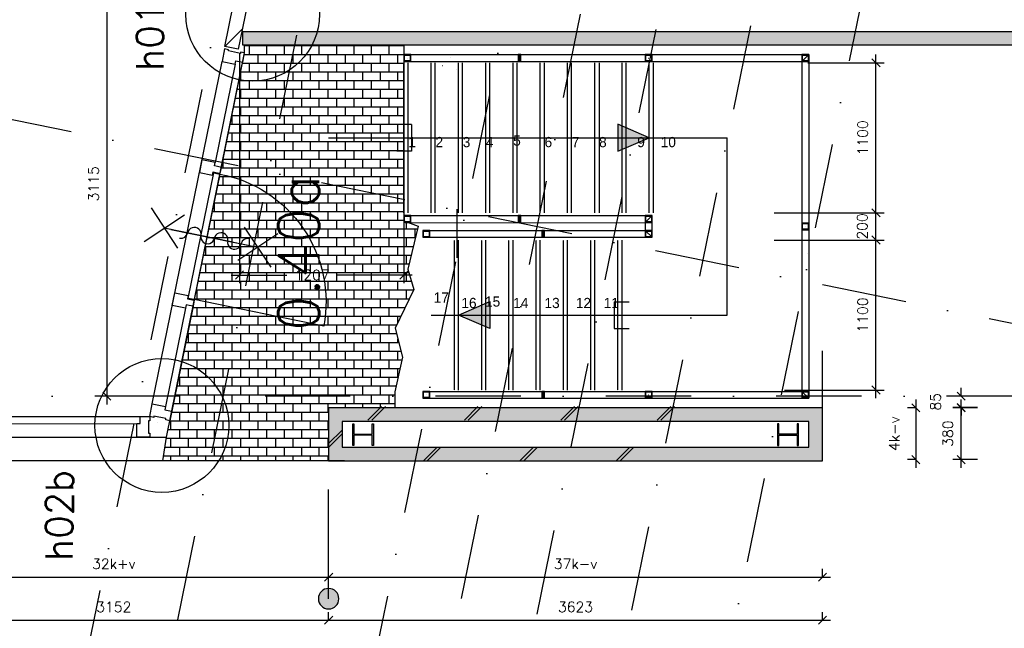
# Model space of a CAD drawing. Extents: x -33344 to 2055880, y -64816 to 121260.
# Tile 8 of 132: x 15018 to 22242, y -2225 to 2238. Entities that reach past the tile are written whole.
import ezdxf
from ezdxf.enums import TextEntityAlignment as Align

# ---------------------------------------------------------------- set-up
doc = ezdxf.new("R2010")
doc.units = 0
doc.header["$LTSCALE"] = 50
doc.header["$MEASUREMENT"] = 0
doc.header["$PDMODE"] = 3
doc.header["$PDSIZE"] = 0.1
doc.linetypes.add('DASHED', pattern=[0.75, 0.5, -0.25])
doc.linetypes.add('STRAM_0WT$1$DASHDOT', pattern=[25, 12.5, -6.25, 0, -6.25])
doc.layers.get('0').update_dxf_attribs({"linetype": 'CONTINUOUS'})
doc.layers.get('DEFPOINTS').update_dxf_attribs({"linetype": 'CONTINUOUS'})
for name, color, linetype in [('_DETAILNUMMERS', 4, 'CONTINUOUS'), ('_DETAILNUMMERSTEKST', 4, 'CONTINUOUS'), ('A--A28--_F-2--', 7, 'CONTINUOUS'), ('A--L21A2_ISOLATIE', 1, 'CONTINUOUS'), ('A--L21A3_BUITENWAND', 3, 'CONTINUOUS'), ('A--L24--', 7, 'CONTINUOUS'), ('A--L28--', 7, 'CONTINUOUS'), ('A--L28--_F-2--', 7, 'CONTINUOUS'), ('A--L31--', 2, 'CONTINUOUS'), ('A--L31--_F123-', 7, 'CONTINUOUS'), ('A--L65--', 7, 'CONTINUOUS'), ('A--L65--_F-23-', 7, 'CONTINUOUS'), ('A--L65--_F123-', 7, 'CONTINUOUS'), ('A--M$1A-_F123-', 1, 'CONTINUOUS'), ('A--M1$A-_F123-', 1, 'CONTINUOUS'), ('A--T$1A-_F123-_RN', 4, 'CONTINUOUS'), ('A--T01A-50_TEKST_0_25MM', 2, 'CONTINUOUS'), ('NIEUWE_INDELING', 2, 'CONTINUOUS'), ('STRAM_0WT$0$A--L$7A-_STRA0', 1, 'STRAM_0WT$1$DASHDOT'), ('STRAM_0WT$1$A--T$7A8-_STRA', 8, 'STRAM_0WT$1$DASHDOT'), ('VLUCHTTRAPD', 1, 'CONTINUOUS'), ('X--LR---_CP', 7, 'CONTINUOUS'), ('XREF', 7, 'CONTINUOUS')]:
    doc.layers.add(name, color=color, linetype=linetype)
doc.styles.add('ALFA-0_25', font='ROMANS')
doc.styles.add('HIEMSTRA', font='romans.shx')
doc.styles.add('THESANS', font='tsacorbd.ttf')
doc.dimstyles.new('1OP2', dxfattribs={"dimscale": 30, "dimtxt": 2.5, "dimasz": 2, "dimexe": 2, "dimexo": 0, "dimgap": 2, "dimtad": 1, "dimdec": 0, "dimzin": 0, "dimtxsty": 'HIEMSTRA', "dimblk1": 'OBLIQUE', "dimblk2": 'OBLIQUE', "dimsah": 1, "dimcen": -3, "dimdle": 2, "dimclrd": 2, "dimclre": 2, "dimclrt": 3, "dimazin": 3, "dimtfac": 1, "dimtdec": 0, "dimtofl": 0, "dimtmove": 0, "dimatfit": 3, "dimtvp": 0.833333, "dimtolj": 1, "dimtzin": 0})
doc.dimstyles.new('STANDARD$0', dxfattribs={"dimscale": 30, "dimtxt": 2.5, "dimasz": 2, "dimexe": 2, "dimexo": 0, "dimgap": 2, "dimtad": 1, "dimdec": 0, "dimzin": 0, "dimtxsty": 'ALFA-0_25', "dimblk1": 'OBLIQUE', "dimblk2": 'OBLIQUE', "dimsah": 1, "dimcen": -3, "dimdle": 2, "dimclrd": 1, "dimclre": 1, "dimclrt": 2, "dimazin": 3, "dimtfac": 0.666667, "dimtofl": 0, "dimtmove": 0, "dimatfit": 3, "dimtvp": 0.833333, "dimtolj": 1, "dimtzin": 0})

# ---------------------------------------------------------------- blocks, each defined once
blk = doc.blocks.new('STRAM_0WT')
at = {"layer": 'STRAM_0WT$0$A--L$7A-_STRA0'}
for p, q in [((-35527.847, 66718.097), (-57057.909, -38976.081)), ((-47754.974, 12905.719), (-58003.336, -37404.971)), ((-47201.343, 12792.944), (-57719.326, -38841.349)), ((-55158.941, -20761.096), (-58797.19, -38621.786)), ((-50424.986, -32826.613), (-70157.049, -28807.162)), ((-46924.986, -32769.618), (-70522.993, -32769.618))]:
    blk.add_line(p, q, dxfattribs=at)
at = {"layer": 'STRAM_0WT$1$A--T$7A8-_STRA', "color": 8}
for p, q in [((-50281.514, 13578.563), (-60661.803, -37379.774)), ((-51334.938, 5401.176), (-60073.364, -37497.015)), ((-47404.652, 4600.571), (-56073.829, -37957.669))]:
    blk.add_line(p, q, dxfattribs=at)
blk = doc.blocks.new('_OBLIQUE')
at = {"color": 0, "linetype": 'BYBLOCK'}
blk.add_line((-0.5, -0.5), (0.5, 0.5), dxfattribs=at)
blk = doc.blocks.new('*D862')
at = {"layer": 'A--M$1A-_F123-', "color": 1, "linetype": 'CONTINUOUS'}
for p, q in [((21300.3, 562.1), (21300.3, 882.2)), ((20554.1, 822.2), (21360.3, 822.2)), ((20554.1, 622.1), (21360.3, 622.1))]:
    blk.add_line(p, q, dxfattribs=at)
at = {"layer": 'DEFPOINTS', "color": 0, "linetype": 'CONTINUOUS'}
for p in [(20554.1, 822.2), (21300.3, 822.2), (20554.1, 622.1)]:
    blk.add_point(p, dxfattribs=at)
at = {"layer": 'A--M$1A-_F123-', "color": 1, "linetype": 'CONTINUOUS', "xscale": 60, "yscale": 60, "zscale": 60}
for p, rotation in [((21300.3, 822.2), 90), ((21300.3, 622.1), 270)]:
    blk.add_blockref('_OBLIQUE', p, dxfattribs=dict(at, rotation=rotation))
at = {"layer": 'A--M$1A-_F123-', "color": 2, "linetype": 'CONTINUOUS', "insert": (21199.8, 722.2), "char_height": 75, "attachment_point": 5, "rotation": 90, "style": 'ALFA-0_25'}
blk.add_mtext('\\A1;200', dxfattribs=at)
blk = doc.blocks.new('*D863')
at = {"layer": 'A--M$1A-_F123-', "color": 1, "linetype": 'CONTINUOUS'}
for p, q in [((21300.3, 762.2), (21300.3, 1982.2)), ((20800.3, 1922.2), (21360.3, 1922.2)), ((20800.3, 822.2), (21360.3, 822.2))]:
    blk.add_line(p, q, dxfattribs=at)
at = {"layer": 'DEFPOINTS', "color": 0, "linetype": 'CONTINUOUS'}
for p in [(20800.3, 1922.2), (21300.3, 1922.2), (20800.3, 822.2)]:
    blk.add_point(p, dxfattribs=at)
at = {"layer": 'A--M$1A-_F123-', "color": 1, "linetype": 'CONTINUOUS', "xscale": 60, "yscale": 60, "zscale": 60}
for p, rotation in [((21300.3, 1922.2), 90), ((21300.3, 822.2), 270)]:
    blk.add_blockref('_OBLIQUE', p, dxfattribs=dict(at, rotation=rotation))
at = {"layer": 'A--M$1A-_F123-', "color": 2, "linetype": 'CONTINUOUS', "insert": (21202.8, 1372.2), "char_height": 75, "attachment_point": 5, "rotation": 90, "style": 'ALFA-0_25'}
blk.add_mtext('\\A1;1100', dxfattribs=at)
blk = doc.blocks.new('*D864')
at = {"layer": 'A--M$1A-_F123-', "color": 1, "linetype": 'CONTINUOUS'}
for p, q in [((21300.3, -537.8), (21300.3, 682.1)), ((20957.2, 622.1), (21360.3, 622.1)), ((20629.7, -477.8), (21360.3, -477.8))]:
    blk.add_line(p, q, dxfattribs=at)
at = {"layer": 'DEFPOINTS', "color": 0, "linetype": 'CONTINUOUS'}
for p in [(20957.2, 622.1), (21300.3, 622.1), (20629.7, -477.8)]:
    blk.add_point(p, dxfattribs=at)
at = {"layer": 'A--M$1A-_F123-', "color": 1, "linetype": 'CONTINUOUS', "xscale": 60, "yscale": 60, "zscale": 60}
for p, rotation in [((21300.3, 622.1), 90), ((21300.3, -477.8), 270)]:
    blk.add_blockref('_OBLIQUE', p, dxfattribs=dict(at, rotation=rotation))
at = {"layer": 'A--M$1A-_F123-', "color": 2, "linetype": 'CONTINUOUS', "insert": (21202.8, 72.2), "char_height": 75, "attachment_point": 5, "rotation": 90, "style": 'ALFA-0_25'}
blk.add_mtext('\\A1;1100', dxfattribs=at)
blk = doc.blocks.new('*D865')
at = {"layer": 'A--M1$A-_F123-', "color": 1}
for p, q in [((16630.2, 1994.8), (16630.2, 305.7)), ((17837.4, 1372.2), (17837.4, 305.7)), ((16570.2, 365.7), (16977.1, 365.7)), ((17897.4, 365.7), (17350.6, 365.7))]:
    blk.add_line(p, q, dxfattribs=at)
at = {"layer": 'DEFPOINTS', "color": 0}
for p in [(16630.2, 1994.8), (17837.4, 1372.2), (17837.4, 365.7)]:
    blk.add_point(p, dxfattribs=at)
at = {"layer": 'A--M1$A-_F123-', "color": 1, "xscale": 60, "yscale": 60, "zscale": 60, "rotation": 180}
blk.add_blockref('_OBLIQUE', (16630.2, 365.7), dxfattribs=at)
at = {"layer": 'A--M1$A-_F123-', "color": 1, "xscale": 60, "yscale": 60, "zscale": 60}
blk.add_blockref('_OBLIQUE', (17837.4, 365.7), dxfattribs=at)
at = {"layer": 'A--M1$A-_F123-', "color": 2, "insert": (17163.9, 365.7), "char_height": 75, "attachment_point": 5, "style": 'ALFA-0_25'}
blk.add_mtext('\\A1;1207', dxfattribs=at)
blk = doc.blocks.new('*D874')
at = {"layer": 'A--M$1A-_F123-', "color": 1, "linetype": 'CONTINUOUS'}
for p, q in [((14132.7, -1850.2), (14132.7, -1790.2)), ((17284.7, -1850.2), (17284.7, -1790.2)), ((14072.7, -1850.2), (17344.7, -1850.2))]:
    blk.add_line(p, q, dxfattribs=at)
at = {"layer": 'DEFPOINTS', "color": 0, "linetype": 'CONTINUOUS'}
for p in [(14132.7, -1850.2), (17284.7, -1850.2), (17284.7, -1850.2)]:
    blk.add_point(p, dxfattribs=at)
at = {"layer": 'A--M$1A-_F123-', "color": 1, "linetype": 'CONTINUOUS', "xscale": 60, "yscale": 60, "zscale": 60, "rotation": 180}
blk.add_blockref('_OBLIQUE', (14132.7, -1850.2), dxfattribs=at)
at = {"layer": 'A--M$1A-_F123-', "color": 1, "linetype": 'CONTINUOUS', "xscale": 60, "yscale": 60, "zscale": 60}
blk.add_blockref('_OBLIQUE', (17284.7, -1850.2), dxfattribs=at)
at = {"layer": 'A--M$1A-_F123-', "color": 2, "linetype": 'CONTINUOUS', "insert": (15708.7, -1752.7), "char_height": 75, "attachment_point": 5, "style": 'ALFA-0_25'}
blk.add_mtext('\\A1;32k+v', dxfattribs=at)
blk = doc.blocks.new('*D875')
at = {"layer": 'A--M$1A-_F123-', "color": 1, "linetype": 'CONTINUOUS'}
for p, q in [((21592.8, -547.8), (21592.8, -1047.8)), ((21592.8, -607.8), (21532.8, -607.8)), ((21592.8, -987.8), (21532.8, -987.8))]:
    blk.add_line(p, q, dxfattribs=at)
at = {"layer": 'DEFPOINTS', "color": 0, "linetype": 'CONTINUOUS'}
for p in [(21592.8, -607.8), (21592.8, -987.8), (21592.8, -987.8)]:
    blk.add_point(p, dxfattribs=at)
at = {"layer": 'A--M$1A-_F123-', "color": 1, "linetype": 'CONTINUOUS', "xscale": 60, "yscale": 60, "zscale": 60}
for p, rotation in [((21592.8, -607.8), 90), ((21592.8, -987.8), 270)]:
    blk.add_blockref('_OBLIQUE', p, dxfattribs=dict(at, rotation=rotation))
at = {"layer": 'A--M$1A-_F123-', "color": 2, "linetype": 'CONTINUOUS', "insert": (21434.8, -797.8), "char_height": 75, "attachment_point": 5, "rotation": 90, "style": 'ALFA-0_25'}
blk.add_mtext('\\A1;4k-v', dxfattribs=at)
blk = doc.blocks.new('*D876')
at = {"layer": 'A--M$1A-_F123-', "color": 1, "linetype": 'CONTINUOUS'}
for p, q in [((17284.7, -1850.2), (17284.7, -1790.2)), ((20907.7, -1850.2), (20907.7, -1790.2)), ((17224.7, -1850.2), (20967.7, -1850.2))]:
    blk.add_line(p, q, dxfattribs=at)
at = {"layer": 'DEFPOINTS', "color": 0, "linetype": 'CONTINUOUS'}
for p in [(17284.7, -1850.2), (20907.7, -1850.2), (20907.7, -1850.2)]:
    blk.add_point(p, dxfattribs=at)
at = {"layer": 'A--M$1A-_F123-', "color": 1, "linetype": 'CONTINUOUS', "xscale": 60, "yscale": 60, "zscale": 60, "rotation": 180}
blk.add_blockref('_OBLIQUE', (17284.7, -1850.2), dxfattribs=at)
at = {"layer": 'A--M$1A-_F123-', "color": 1, "linetype": 'CONTINUOUS', "xscale": 60, "yscale": 60, "zscale": 60}
blk.add_blockref('_OBLIQUE', (20907.7, -1850.2), dxfattribs=at)
at = {"layer": 'A--M$1A-_F123-', "color": 2, "linetype": 'CONTINUOUS', "insert": (19096.2, -1752.7), "char_height": 75, "attachment_point": 5, "style": 'ALFA-0_25'}
blk.add_mtext('\\A1;37k-v', dxfattribs=at)
blk = doc.blocks.new('*D877')
at = {"layer": 'A--M$1A-_F123-', "color": 1, "linetype": 'CONTINUOUS'}
for p, q in [((21925.3, -1047.8), (21925.3, -547.8)), ((22045, -607.8), (21865.3, -607.8)), ((22045, -987.8), (21865.3, -987.8))]:
    blk.add_line(p, q, dxfattribs=at)
at = {"layer": 'DEFPOINTS', "color": 0, "linetype": 'CONTINUOUS'}
for p in [(21925.3, -607.8), (22045, -607.8), (22045, -987.8)]:
    blk.add_point(p, dxfattribs=at)
at = {"layer": 'A--M$1A-_F123-', "color": 1, "linetype": 'CONTINUOUS', "xscale": 60, "yscale": 60, "zscale": 60}
for p, rotation in [((21925.3, -607.8), 90), ((21925.3, -987.8), 270)]:
    blk.add_blockref('_OBLIQUE', p, dxfattribs=dict(at, rotation=rotation))
at = {"layer": 'A--M$1A-_F123-', "color": 2, "linetype": 'CONTINUOUS', "insert": (21827.8, -797.8), "char_height": 75, "attachment_point": 5, "rotation": 90, "style": 'ALFA-0_25'}
blk.add_mtext('\\A1;380', dxfattribs=at)
blk = doc.blocks.new('*D878')
at = {"layer": 'A--M$1A-_F123-', "color": 1, "linetype": 'CONTINUOUS'}
for p, q in [((21925.3, -522.8), (21925.3, -462.8)), ((22045, -522.8), (21865.3, -522.8)), ((22045, -605.5), (21865.3, -605.5)), ((21925.3, -605.5), (21925.3, -665.5))]:
    blk.add_line(p, q, dxfattribs=at)
at = {"layer": 'DEFPOINTS', "color": 0, "linetype": 'CONTINUOUS'}
for p in [(21925.3, -522.8), (22045, -522.8), (22045, -605.5)]:
    blk.add_point(p, dxfattribs=at)
at = {"layer": 'A--M$1A-_F123-', "color": 1, "linetype": 'CONTINUOUS', "xscale": 60, "yscale": 60, "zscale": 60}
for p, rotation in [((21925.3, -522.8), 270), ((21925.3, -605.5), 90)]:
    blk.add_blockref('_OBLIQUE', p, dxfattribs=dict(at, rotation=rotation))
at = {"layer": 'A--M$1A-_F123-', "color": 2, "linetype": 'CONTINUOUS', "insert": (21737.8, -564.1), "char_height": 75, "attachment_point": 5, "rotation": 90, "style": 'ALFA-0_25'}
blk.add_mtext('\\A1;85', dxfattribs=at)
blk = doc.blocks.new('DETAILNR')
at = {"layer": '_DETAILNUMMERS'}
blk.add_circle((32.9, -23.2), 490.7, dxfattribs=at)
at = {"layer": 'X--LR---_CP'}
blk.add_point((0, 0), dxfattribs=at)
at = {"layer": '_DETAILNUMMERSTEKST', "style": 'ALFA-0_25'}
blk.add_attdef('DETAILNR', text='', height=200, rotation=90, dxfattribs=at).set_placement((-618.4, 223.8), align=Align.RIGHT)
blk = doc.blocks.new('*D883')
at = {"layer": 'A--M$1A-_F123-', "color": 1, "linetype": 'CONTINUOUS'}
for p, q in [((14072.7, -2166.1), (17344.7, -2166.1)), ((14132.7, -2166.1), (14132.7, -2106.1)), ((17284.7, -2166.1), (17284.7, -2106.1))]:
    blk.add_line(p, q, dxfattribs=at)
at = {"layer": 'DEFPOINTS', "color": 0, "linetype": 'CONTINUOUS'}
for p in [(14132.7, -2166.1), (17284.7, -2166.1), (17284.7, -2166.1)]:
    blk.add_point(p, dxfattribs=at)
at = {"layer": 'A--M$1A-_F123-', "color": 1, "linetype": 'CONTINUOUS', "xscale": 60, "yscale": 60, "zscale": 60, "rotation": 180}
blk.add_blockref('_OBLIQUE', (14132.7, -2166.1), dxfattribs=at)
at = {"layer": 'A--M$1A-_F123-', "color": 1, "linetype": 'CONTINUOUS', "xscale": 60, "yscale": 60, "zscale": 60}
blk.add_blockref('_OBLIQUE', (17284.7, -2166.1), dxfattribs=at)
at = {"layer": 'A--M$1A-_F123-', "color": 2, "linetype": 'CONTINUOUS', "insert": (15708.7, -2068.6), "char_height": 75, "attachment_point": 5, "style": 'ALFA-0_25'}
blk.add_mtext('\\A1;3152', dxfattribs=at)
blk = doc.blocks.new('*D884')
at = {"layer": 'A--M$1A-_F123-', "color": 1, "linetype": 'CONTINUOUS'}
for p, q in [((17224.7, -2166.1), (20967.7, -2166.1)), ((17284.7, -2166.1), (17284.7, -2106.1)), ((20907.7, -2166.1), (20907.7, -2106.1))]:
    blk.add_line(p, q, dxfattribs=at)
at = {"layer": 'DEFPOINTS', "color": 0, "linetype": 'CONTINUOUS'}
for p in [(17284.7, -2166.1), (20907.7, -2166.1), (20907.7, -2166.1)]:
    blk.add_point(p, dxfattribs=at)
at = {"layer": 'A--M$1A-_F123-', "color": 1, "linetype": 'CONTINUOUS', "xscale": 60, "yscale": 60, "zscale": 60, "rotation": 180}
blk.add_blockref('_OBLIQUE', (17284.7, -2166.1), dxfattribs=at)
at = {"layer": 'A--M$1A-_F123-', "color": 1, "linetype": 'CONTINUOUS', "xscale": 60, "yscale": 60, "zscale": 60}
blk.add_blockref('_OBLIQUE', (20907.7, -2166.1), dxfattribs=at)
at = {"layer": 'A--M$1A-_F123-', "color": 2, "linetype": 'CONTINUOUS', "insert": (19096.2, -2068.6), "char_height": 75, "attachment_point": 5, "style": 'ALFA-0_25'}
blk.add_mtext('\\A1;3623', dxfattribs=at)
blk = doc.blocks.new('DILATATIEVOEG')
at = {"layer": 'A--L21A3_BUITENWAND', "linetype": 'CONTINUOUS'}
h = blk.add_hatch(color=256, dxfattribs=at)
edge = h.paths.add_edge_path()
edge.add_arc((-800, 0), 75, 0, 360)
blk.add_line((-800, 0), (0, 0), dxfattribs=at)
blk.add_circle((-800, 0), 75, dxfattribs=at)
at = {"layer": 'X--LR---_CP', "linetype": 'CONTINUOUS'}
blk.add_point((0, 0), dxfattribs=at)
blk = doc.blocks.new('*D1000')
at = {"layer": 'A--M$1A-_F123-', "color": 2}
for p, q in [((15657.4, 2651.9), (15657.4, -582.8)), ((16696, 2591.9), (15597.4, 2591.9)), ((15657.4, -522.8), (15597.4, -522.8))]:
    blk.add_line(p, q, dxfattribs=at)
at = {"layer": 'DEFPOINTS', "color": 0}
for p in [(16696, 2591.9), (15657.4, -522.8), (15657.4, -522.8)]:
    blk.add_point(p, dxfattribs=at)
at = {"layer": 'A--M$1A-_F123-', "color": 2, "xscale": 60, "yscale": 60, "zscale": 60}
for p, rotation in [((15657.4, 2591.9), 90), ((15657.4, -522.8), 270)]:
    blk.add_blockref('_OBLIQUE', p, dxfattribs=dict(at, rotation=rotation))
at = {"layer": 'A--M$1A-_F123-', "color": 3, "insert": (15559.9, 1034.6), "char_height": 75, "attachment_point": 5, "rotation": 90, "style": 'HIEMSTRA'}
blk.add_mtext('\\A1;3115', dxfattribs=at)
blk = doc.blocks.new('Q020491-')
at = {"layer": 'A--A28--_F-2--', "linetype": 'CONTINUOUS'}
blk.add_hatch(color=3, dxfattribs=at).paths.add_polyline_path([(80, -76), (-80, -76), (-80, -67), (-3, -67), (-3, 67), (-80, 67), (-80, 76), (80, 76), (80, 67), (3, 67), (3, -67), (80, -67)])
at = {"layer": 'A--L28--_F-2--', "color": 3, "linetype": 'CONTINUOUS'}
blk.add_lwpolyline([(80, -76), (-80, -76), (-80, -67), (-3, -67), (-3, 67), (-80, 67), (-80, 76), (80, 76), (80, 67), (3, 67), (3, -67), (80, -67)], close=True, dxfattribs=at)
at = {"layer": 'X--LR---_CP', "color": 1, "linetype": 'CONTINUOUS'}
for p in [(-3, 0), (0, 0), (3, 0)]:
    blk.add_point(p, dxfattribs=at)
blk = doc.blocks.new('Q021805-')
at = {"layer": 'A--A28--_F-2--', "linetype": 'CONTINUOUS'}
for points in [[(21, 21.1), (21, -20.9), (-21, -20.9), (-25, -24.9), (25, -24.9), (25, 25.1)], [(21, 21.1), (25, 25.1), (-25, 25.1), (-25, -24.9), (-21, -20.9), (-21, 21.1)]]:
    blk.add_hatch(color=3, dxfattribs=at).paths.add_polyline_path(points)
at = {"layer": 'A--L28--_F-2--', "color": 3, "linetype": 'CONTINUOUS'}
for points in [[(21, 21.1), (21, -20.9), (-21, -20.9), (-25, -24.9), (25, -24.9), (25, 25.1), (21, 21.1)], [(21, 21.1), (25, 25.1), (-25, 25.1), (-25, -24.9), (-21, -20.9), (-21, 21.1), (21, 21.1)]]:
    blk.add_lwpolyline(points, dxfattribs=at)
at = {"layer": 'X--LR---_CP', "color": 4, "linetype": 'CONTINUOUS'}
for p in [(-25, 0.1), (0, 0), (25, 0.1)]:
    blk.add_point(p, dxfattribs=at)
blk = doc.blocks.new('A$C766D7820')
at = {"layer": 'A--L31--', "color": 2, "linetype": 'CONTINUOUS'}
blk.add_line((-2657.2, 150.1), (-2657.2, 51.1), dxfattribs=at)
for points in [[(-2752.2, 150.1), (-2657.2, 150.1), (-2657.2, 51.1), (-2682.2, 51.1), (-2682.2, 0.1), (-2752.2, 0.1), (-2752.2, 30.1), (-2743.2, 30.1), (-2743.2, 120.1), (-2752.2, 120.1)], [(-1921.1, 150.1), (-1826.1, 150.1), (-1826.1, 51.1), (-1851.1, 51.1), (-1851.1, 0.1), (-1896.1, 0.1), (-1896.1, 28.5), (-1896.1, 28.5), (-1896.1, 51.1), (-1921.1, 51.1)], [(-831.1, 150.1), (-926.1, 150.1), (-926.1, 51.1), (-901.1, 51.1), (-901.1, 0.1), (-856.1, 0.1), (-856.1, 28.5), (-856.1, 28.5), (-856.1, 51.1), (-831.1, 51.1)], [(0, 150), (-95, 150), (-95, 51), (-70, 51), (-70, 0), (0, 0), (0, 30), (-9, 30), (-9, 120), (0, 120)], [(-906.1, 1.1), (-1846.1, 1.1), (-1846.1, 46.1), (-906.1, 46.1)]]:
    blk.add_lwpolyline(points, close=True, dxfattribs=at)
at = {"layer": 'A--L31--_F123-', "color": 1, "linetype": 'CONTINUOUS'}
for p, q in [((-2657.2, 150.1), (-95, 150)), ((-1896.1, 0.1), (-2752.2, 0)), ((-1921.1, 51.1), (-2657.2, 51.1)), ((-856.1, 0.1), (0, 0)), ((-95, 51), (-831.1, 51.1))]:
    blk.add_line(p, q, dxfattribs=at)
blk.add_lwpolyline([(-906.1, 1, -0.414214), (-1846.2, -968.9), (-1846.1, 1.1)], format="xyb", dxfattribs=at)
blk = doc.blocks.new('S060204-')
at = {"layer": 'A--L65--_F-23-', "color": 255}
blk.add_circle((0, 0), 0.0123, dxfattribs=at)
at = {"layer": 'A--L65--_F123-', "color": 1, "linetype": 'CONTINUOUS'}
for points in [[(-1.25, 6.25), (1.25, 3.75)], [(1.25, 6.25), (-1.25, 3.75)], [(0, 0), (0, 5)]]:
    blk.add_lwpolyline(points, dxfattribs=at)
blk = doc.blocks.new('S060205A')
at = {"layer": 'A--L65--_F-23-', "color": 255}
blk.add_circle((0, -0.0123), 0.0123, dxfattribs=at)
at = {"layer": 'A--L65--_F123-', "color": 1, "linetype": 'CONTINUOUS'}
blk.add_lwpolyline([(0, -0.0123), (0, 6.2377)], dxfattribs=at)
for points in [[(-0.5, 5.7377, 0.41), (0, 5.2377)], [(0, 4.2377, 1), (0, 5.2377)], [(0, 4.2377, 1), (0, 3.2377)], [(0, 2.2377, 1), (0, 3.2377)], [(0, 2.2377, 1), (0, 1.2377)], [(0.5, 0.7377, 0.41), (0, 1.2377)]]:
    blk.add_lwpolyline(points, format="xyb", dxfattribs=at)
at = {"layer": 'A--L65--', "xscale": -1}
blk.add_blockref('S060204-', (0, 1.4877), dxfattribs=at)
blk.add_blockref('S060204-', (0, 1.4877), dxfattribs=at)
at = {"layer": 'A--L65--', "rotation": 180}
blk.add_blockref('S060204-', (0, 4.4877), dxfattribs=at)
blk.add_blockref('S060204-', (0, 4.4877), dxfattribs=at)

msp = doc.modelspace()

# ---------------------------------------------------------------- hatches: boundary and pattern name
at = {"layer": 'A--L21A2_ISOLATIE', "linetype": 'CONTINUOUS'}
h = msp.add_hatch(dxfattribs=at)
h.set_pattern_fill('AR-B816', color=9, scale=8, style=0)
h.paths.add_polyline_path([(16094.5, -822.8), (16668.4, 1994.3), (16668.4, 2051.9), (17837.4, 2051.9), (17837.4, 762.2), (17940.4, 723.2), (17865.5, 408.8), (17910.1, 259.4), (17772, -25.2), (17826.3, -235.7), (17770.2, -492), (17770.2, -607.8), (17284.7, -607.8), (17284.7, -997.8), (16068.3, -997.8)])
at = {"layer": 'A--L21A2_ISOLATIE', "linetype": 'CONTINUOUS', "ltscale": 10}
h = msp.add_hatch(color=2, dxfattribs=at)
h.paths.add_polyline_path([(17384.7, -897.8), (20807.7, -897.8), (20807.7, -707.8), (17384.7, -707.8)], flags=16)
h.paths.add_polyline_path([(17284.7, -997.8), (20907.7, -997.8), (20907.7, -607.8), (17284.7, -607.8)])
at = {"layer": 'A--L31--', "linetype": 'CONTINUOUS', "ltscale": 10}
msp.add_hatch(color=256, dxfattribs=at).paths.add_polyline_path([(23619.4, 2051.9), (16656.2, 2051.9), (16656.2, 2151.9), (23619.4, 2151.9)])
at = {"layer": 'NIEUWE_INDELING'}
for points in [[(18674.6, 1932.2), (18694.6, 1932.2), (18694.6, 1982.8), (18674.6, 1982.8)], [(19407.4, 1273), (19637.4, 1372.2), (19407.4, 1471.4)], [(18674.5, 750.9), (18694.5, 750.9), (18694.6, 802.8), (18674.6, 802.8)], [(18848.5, 642.2), (18868.5, 642.2), (18868.5, 692.2), (18848.5, 692.2)], [(18467.6, -27), (18237.6, 72.2), (18467.6, 171.4)], [(18848.5, -537.8), (18868.5, -537.8), (18868.5, -487.8), (18848.5, -487.8)]]:
    msp.add_hatch(color=256, dxfattribs=at).paths.add_polyline_path(points)

# ---------------------------------------------------------------- linework, layer by layer
at = {"layer": '_DETAILNUMMERS', "color": 1}
msp.add_line((20907.7, -607.8), (20907.7, -189.6), dxfattribs=at)
at = {"layer": 'A--L21A2_ISOLATIE', "color": 9, "linetype": 'CONTINUOUS'}
msp.add_lwpolyline([(16094.5, -822.8), (16668.4, 1994.3), (16668.4, 2051.9), (17837.4, 2051.9), (17837.4, 762.2), (17940.4, 723.2), (17865.5, 408.8), (17910.1, 259.4), (17772, -25.2), (17826.3, -235.7), (17770.2, -492), (17770.2, -607.8), (17284.7, -607.8), (17284.7, -997.8), (16068.3, -997.8), (16094.5, -822.8)], dxfattribs=at)
at = {"layer": 'A--L21A2_ISOLATIE', "linetype": 'CONTINUOUS', "ltscale": 10}
for points in [[(17284.7, -997.8), (20907.7, -997.8), (20907.7, -607.8), (17284.7, -607.8)], [(17384.7, -897.8), (20807.7, -897.8), (20807.7, -707.8), (17384.7, -707.8)]]:
    msp.add_lwpolyline(points, close=True, dxfattribs=at)
at = {"layer": 'A--L24--', "color": 10, "linetype": 'DASHED', "ltscale": 0.01}
for p, q in [((17867.4, 822.2), (17867.4, 1922.2)), ((18067.4, 822.2), (18067.4, 1922.2)), ((18267.4, 822.2), (18267.4, 1922.2)), ((18467.4, 822.2), (18467.4, 1922.2)), ((18667.4, 822.2), (18667.4, 1922.2)), ((18867.4, 822.2), (18867.4, 1922.2)), ((19067.4, 822.2), (19067.4, 1922.2)), ((19271, 822.2), (19271, 1922.2)), ((19467.4, 822.2), (19467.4, 1922.2)), ((19667.4, 822.2), (19667.4, 1922.2)), ((18207.6, -477.8), (18207.6, 622.2)), ((18407.6, -477.8), (18407.6, 622.2)), ((18607.6, -477.8), (18607.6, 622.2)), ((18807.6, -477.8), (18807.6, 622.2)), ((19007.6, -477.8), (19007.6, 622.2)), ((19207.6, -477.8), (19207.6, 622.2)), ((19407.6, -477.8), (19407.6, 622.2))]:
    msp.add_line(p, q, dxfattribs=at)
at = {"layer": 'A--L31--', "color": 1, "linetype": 'CONTINUOUS', "ltscale": 10}
msp.add_line((16523.6, 2041.9), (16650.4, 2168.7), dxfattribs=at)
at = {"layer": 'A--L31--', "linetype": 'CONTINUOUS', "ltscale": 10}
for points in [[(16584.5, 2341.9), (16686.7, 2341.9), (16619.7, 2022.5), (16523.6, 2041.9)], [(23619.4, 2051.9), (16656.2, 2051.9), (16656.2, 2151.9), (23619.4, 2151.9)]]:
    msp.add_lwpolyline(points, close=True, dxfattribs=at)
at = {"layer": 'A--L31--', "color": 2, "linetype": 'CONTINUOUS'}
msp.add_lwpolyline([(15972.1, -823), (15877.1, -823), (15877.1, -724), (15902.1, -724), (15902.2, -673), (15972.2, -673), (15972.1, -703), (15963.1, -703), (15963.1, -793), (15972.1, -793)], close=True, dxfattribs=at)
at = {"layer": 'A--L31--_F123-', "color": 1, "linetype": 'CONTINUOUS'}
for p, q in [((17856.1, 1982.2), (20778.6, 1982.2)), ((20757.7, 1932.2), (20807.7, 1982.2)), ((20807.7, 1982.2), (20807.7, -537.8)), ((17856.1, 1932.2), (20757.7, 1932.2)), ((20757.7, 1942.2), (20757.7, -497.8)), ((17846, 802.2), (19657.8, 802.2)), ((19607.8, 752.2), (19657.8, 802.2)), ((19657.8, 642.2), (19657.8, 802.2)), ((17846, 752.2), (19657.8, 749.3)), ((17976.6, 692.2), (19617.8, 692.2)), ((19607.8, 692.2), (19657.8, 642.2)), ((17976.6, 642.2), (19657.8, 642.2)), ((17976.6, -487.8), (20757.7, -487.8)), ((20757.7, -487.8), (20807.7, -537.8)), ((17976.6, -537.8), (20778.6, -537.8)), ((17573.4, -697.8), (17673.4, -597.8)), ((17601.7, -697.8), (17701.7, -597.8)), ((18280.5, -697.8), (18380.5, -597.8)), ((18308.8, -697.8), (18408.8, -597.8)), ((18987.6, -697.8), (19087.6, -597.8)), ((19015.9, -697.8), (19115.9, -597.8)), ((19694.7, -697.8), (19794.7, -597.8)), ((19723, -697.8), (19823, -597.8)), ((14206.7, -672.7), (15972.1, -672.5)), ((14232.6, -724.2), (15877.1, -724.6)), ((17284.7, -870.9), (17384.7, -770.9)), ((14227.7, -822.8), (16094.5, -822.8)), ((17284.7, -899.2), (17384.7, -799.2)), ((17980.5, -997.8), (18080.5, -897.8)), ((18008.8, -997.8), (18108.8, -897.8)), ((18687.6, -997.8), (18787.6, -897.8)), ((18715.9, -997.8), (18815.9, -897.8)), ((19394.7, -997.8), (19494.7, -897.8)), ((19423, -997.8), (19523, -897.8))]:
    msp.add_line(p, q, dxfattribs=at)
at = {"layer": 'NIEUWE_INDELING'}
for p, q in [((17837.4, 822.2), (17837.4, 1922.2)), ((18037.4, 822.2), (18037.4, 1922.2)), ((18237.4, 822.2), (18237.4, 1922.2)), ((18437.4, 822.2), (18437.4, 1922.2)), ((18637.4, 822.2), (18637.4, 1922.2)), ((18837.4, 822.2), (18837.4, 1922.2)), ((19037.4, 822.2), (19037.4, 1922.2)), ((19237.4, 822.2), (19237.4, 1922.2)), ((19437.4, 822.2), (19437.4, 1922.2)), ((19637.4, 822.2), (19637.4, 1922.2)), ((17893.5, 1470.2), (17784.5, 1470.2)), ((17893.5, 1470.2), (17893.5, 1274.3)), ((17283, 1372.2), (20207.7, 1372.2)), ((20207.7, 72.2), (20207.7, 1372.2)), ((17893.5, 1274.3), (17784.5, 1274.3)), ((18226.6, 490.8), (18226.6, 849.9)), ((18237.6, -477.8), (18237.6, 622.2)), ((18437.6, -477.8), (18437.6, 622.2)), ((18637.6, -477.8), (18637.6, 622.2)), ((18837.6, -477.8), (18837.6, 622.2)), ((19037.6, -477.8), (19037.6, 622.2)), ((19237.6, -477.8), (19237.6, 622.2)), ((19437.6, -477.8), (19437.6, 622.2)), ((20800.3, 522.7), (20800.3, 522.7)), ((19379.7, 170.2), (19379.7, -25.7)), ((19379.7, 170.2), (19488.7, 170.2)), ((18037.6, 72.2), (20207.7, 72.2)), ((19379.7, -25.7), (19488.7, -25.7))]:
    msp.add_line(p, q, dxfattribs=at)
at = {"layer": 'NIEUWE_INDELING', "color": 2}
msp.add_line((17400.3, -997.8), (14175.2, -997.8), dxfattribs=at)
at = {"layer": 'NIEUWE_INDELING'}
for points in [[(18674.6, 1932.2), (18694.6, 1932.2), (18694.6, 1982.8), (18674.6, 1982.8)], [(19407.4, 1273), (19637.4, 1372.2), (19407.4, 1471.4)], [(18674.5, 750.9), (18694.5, 750.9), (18694.6, 802.8), (18674.6, 802.8)], [(18848.5, 642.2), (18868.5, 642.2), (18868.5, 692.2), (18848.5, 692.2)], [(18467.6, -27), (18237.6, 72.2), (18467.6, 171.4)], [(18848.5, -537.8), (18868.5, -537.8), (18868.5, -487.8), (18848.5, -487.8)]]:
    msp.add_lwpolyline(points, close=True, dxfattribs=at)
at = {"layer": 'VLUCHTTRAPD', "ltscale": 10}
msp.add_line((19607.7, 802.2), (19607.7, 642.2), dxfattribs=at)
at = {"layer": 'X--LR---_CP', "linetype": 'CONTINUOUS'}
for p in [(18176.7, 1964.3), (18220.6, 1874.2)]:
    msp.add_point(p, dxfattribs=at)
at = {"layer": 'X--LR---_CP', "extrusion": (0.199602, -0.979877, 0)}
for p in [(18118.9, 1902.5, 84), (18118.9, 1902.5, 2199), (18118.9, 1902.5, 2199)]:
    msp.add_point(p, dxfattribs=at)

# ---------------------------------------------------------------- block references
at = {"layer": '_DETAILNUMMERS', "color": 1, "rotation": 78.48622388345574}
msp.add_blockref('A$C766D7820', (16668.4, 1994.3), dxfattribs=at)
at = {"layer": 'A--L21A2_ISOLATIE', "linetype": 'CONTINUOUS', "ltscale": 10, "rotation": 359.4938626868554}
msp.add_blockref('DETAILNR', (16694, 2302), dxfattribs=at).add_auto_attribs({'DETAILNR': 'h01b'})
at = {"layer": 'A--L21A2_ISOLATIE', "linetype": 'CONTINUOUS', "ltscale": 10}
ref = msp.add_blockref('DETAILNR', (16028.4, -714.2), dxfattribs=dict(at, rotation=359.4938626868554))
ref.add_attrib('DETAILNR', 'h02b', dxfattribs={"layer": '_DETAILNUMMERSTEKST', "height": 200, "rotation": 89.49386, "style": 'ALFA-0_25'}).set_placement((15412, -1063), align=Align.RIGHT)
at = {"layer": 'A--L21A3_BUITENWAND', "color": 1, "xscale": -1, "rotation": 269.9962903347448}
msp.add_blockref('DILATATIEVOEG', (17284.7, -1208.2), dxfattribs=at)
at = {"layer": 'A--L28--', "color": 1}
for p in [(17862.5, 1957.2), (19632.8, 1957.2), (20782.7, 1957.2), (17862.5, 777.2), (19632.8, 777.2), (20782.7, 722.2), (18001.6, 667.2), (19632.8, 667.2), (18001.6, -512.8), (19632.8, -512.8), (20782.7, -512.8)]:
    msp.add_blockref('Q021805-', p, dxfattribs=at)
at = {"layer": 'A--L28--', "color": 1, "linetype": 'CONTINUOUS', "rotation": 90}
msp.add_blockref('Q020491-', (17537.5, -805.4), dxfattribs=at)
at = {"layer": 'A--L28--', "color": 1, "linetype": 'CONTINUOUS', "xscale": -1, "rotation": 270}
msp.add_blockref('Q020491-', (20654.9, -805.4), dxfattribs=at)
at = {"layer": 'A--L65--', "xscale": 100, "yscale": 100, "zscale": 2, "rotation": 258.484735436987}
msp.add_blockref('S060205A', (16129.3, 699.8), dxfattribs=at)
at = {"layer": 'XREF', "linetype": 'DASHED', "ltscale": 20}
msp.add_blockref('STRAM_0WT', (75619.4, 32246.9), dxfattribs=at)

# ---------------------------------------------------------------- texts
at = {"layer": 'A--T$1A-_F123-_RN', "style": 'ALFA-0_25'}
msp.add_text('0.40a', height=300, rotation=90, dxfattribs=at).set_placement((17214.6, -43.6))
at = {"layer": 'A--T01A-50_TEKST_0_25MM', "style": 'THESANS'}
for s, p in [('1', (17896.7, 1303.4)), ('2', (18096.7, 1303.4)), ('3', (18296.7, 1303.4)), ('4', (18466.7, 1303.4)), ('5', (18666.7, 1314.2)), ('6', (18896.7, 1303.4)), ('7', (19096.7, 1303.4)), ('8', (19296.7, 1303.4)), ('9', (19577, 1303.4)), ('10', (19777, 1303.4)), ('17', (18111.3, 163.2)), ('16', (18314.5, 123.2)), ('15', (18487.9, 133.9)), ('14', (18694.3, 123.2)), ('13', (18924.3, 123.2)), ('12', (19154.3, 123.2)), ('11', (19358.8, 123.2))]:
    msp.add_text(s, height=75, rotation=360, dxfattribs=at).set_placement(p, align=Align.CENTER)

# ---------------------------------------------------------------- dimensions: what is measured, and where the dimension line sits
at = {"layer": 'A--M$1A-_F123-'}
dim = msp.add_linear_dim(base=(15657.4, -522.8), p1=(16696, 2591.9), p2=(15657.4, -522.8), angle=90, dimstyle='1OP2', dxfattribs=at)
dim.commit()
dim.dimension.update_dxf_attribs({"geometry": '*D1000', "text_midpoint": (15559.9, 1034.6)})
at = {"layer": 'A--M$1A-_F123-', "linetype": 'CONTINUOUS'}
for base, p1, p2, angle, picture, middle in [((21300.3, 1922.2), (20800.3, 822.2), (20800.3, 1922.2), 270, '*D863', (21202.8, 1372.2)), ((21300.3, 622.1), (20629.7, -477.8), (20957.2, 622.1), 270, '*D864', (21202.8, 72.2)), ((21925.3, -607.8), (22045, -987.8), (22045, -607.8), 90, '*D877', (21827.8, -797.8))]:
    dim = msp.add_linear_dim(base=base, p1=p1, p2=p2, angle=angle, dimstyle='STANDARD$0', dxfattribs=at)
    dim.commit()
    dim.dimension.update_dxf_attribs({"geometry": picture, "text_midpoint": middle})
dim = msp.add_linear_dim(base=(21300.3, 822.2), p1=(20554.1, 622.1), p2=(20554.1, 822.2), angle=270, dimstyle='STANDARD$0', dxfattribs=at)
dim.commit()
dim.dimension.update_dxf_attribs({"geometry": '*D862', "text_midpoint": (21199.8, 722.2), "dimtype": 160})
dim = msp.add_linear_dim(base=(21925.3, -522.8), p1=(22045, -605.5), p2=(22045, -522.8), angle=90, text='85', dimstyle='STANDARD$0', dxfattribs=at)
dim.commit()
dim.dimension.update_dxf_attribs({"geometry": '*D878', "text_midpoint": (21737.8, -564.1)})
dim = msp.add_linear_dim(base=(21592.8, -987.8), p1=(21592.8, -607.8), p2=(21592.8, -987.8), angle=90, text='4k-v', dimstyle='STANDARD$0', dxfattribs=at)
dim.commit()
dim.dimension.update_dxf_attribs({"geometry": '*D875', "text_midpoint": (21434.8, -797.8), "dimtype": 160})
for base, p1, p2, text, picture, middle in [((17284.7, -1850.2), (14132.7, -1850.2), (17284.7, -1850.2), '32k+v', '*D874', (15708.7, -1752.7)), ((20907.7, -1850.2), (17284.7, -1850.2), (20907.7, -1850.2), '37k-v', '*D876', (19096.2, -1752.7))]:
    dim = msp.add_linear_dim(base=base, p1=p1, p2=p2, text=text, dimstyle='STANDARD$0', dxfattribs=at)
    dim.commit()
    dim.dimension.update_dxf_attribs({"geometry": picture, "text_midpoint": middle})
for base, p1, p2, picture, middle in [((17284.7, -2166.1), (14132.7, -2166.1), (17284.7, -2166.1), '*D883', (15708.7, -2068.6)), ((20907.7, -2166.1), (17284.7, -2166.1), (20907.7, -2166.1), '*D884', (19096.2, -2068.6))]:
    dim = msp.add_linear_dim(base=base, p1=p1, p2=p2, dimstyle='STANDARD$0', dxfattribs=at)
    dim.commit()
    dim.dimension.update_dxf_attribs({"geometry": picture, "text_midpoint": middle})
at = {"layer": 'A--M1$A-_F123-'}
dim = msp.add_linear_dim(base=(17837.4, 365.7), p1=(16630.2, 1994.8), p2=(17837.4, 1372.2), dimstyle='STANDARD$0', dxfattribs=at)
dim.commit()
dim.dimension.update_dxf_attribs({"geometry": '*D865', "text_midpoint": (17163.9, 365.7), "dimtype": 160})

doc.saveas('drawing.dxf')
